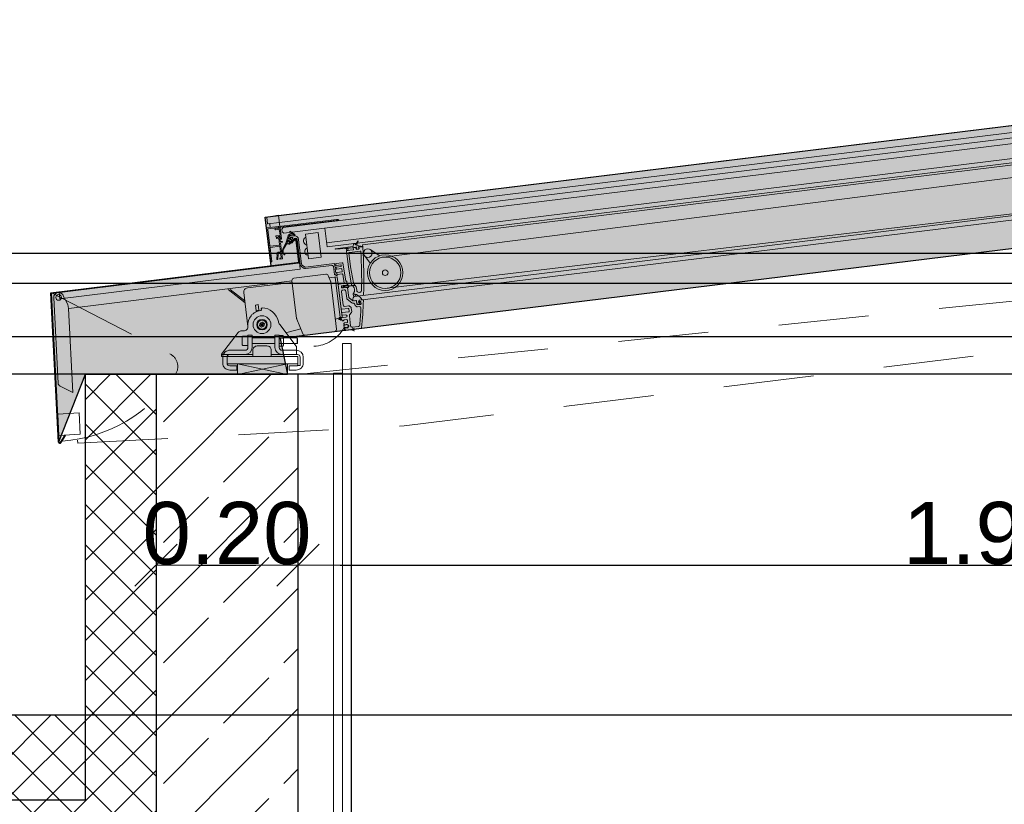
# Model space of a CAD drawing. Header units: metres. Extents: x -12 to 62.3, y -22.2 to 2.8.
# Tile 33 of 214: x 10.1 to 11.4, y -2.3 to -1.2. Entities that reach past the tile are written whole.
import ezdxf

# ---------------------------------------------------------------- set-up
doc = ezdxf.new("R2010")
doc.units = ezdxf.units.M
doc.header["$LTSCALE"] = 20
doc.header["$MEASUREMENT"] = 0
for name, pattern in [('HIDDEN', [0.009525, 0.00635, -0.003175]), ('SNIT2', [0.02, 0.01, -0.002, 0.002, -0.002, 0.002, -0.002]), ('Strichlinie eng', [0.115, 0.075, -0.04])]:
    doc.linetypes.add(name, pattern=pattern)
doc.layers.get('0').update_dxf_attribs({"color": 8, "lineweight": 9})
doc.layers.get('Defpoints').update_dxf_attribs({"color": 8, "lineweight": 9})
for name, color, linetype in [('Neubau__ GHIW - Attika', 8, 'Continuous'), ('Neubau__ GHIW- Attika Fassade', 8, 'Continuous'), ('Neubau_A-Dach', 8, 'Continuous'), ('Neubau_B-abgehängte Decke', 8, 'Continuous'), ('Neubau_B-Aufbau auf Decke oder Dach', 8, 'Continuous'), ('Neubau_S-Linien _ Schraffuren.2D', 8, 'Continuous'), ('Neubau_T-Bemaßung', 8, 'Continuous')]:
    doc.layers.add(name, color=color, linetype=linetype)
doc.layers.add('S-Linien _ Schraffuren.2D', color=8, linetype='Continuous', lineweight=9)
doc.layers.add('T-Bemaßung', color=8, linetype='Continuous', lineweight=9)
doc.styles.add('ERSTELLTER_STIL_2', font='arial.ttf')
doc.dimstyles.new('ERSTELLTER_STIL__1', dxfattribs={"dimtxt": 0.0875, "dimasz": 0.059375, "dimexe": 0.18, "dimexo": 0.0625, "dimgap": 0, "dimtad": 1, "dimzin": 0, "dimdsep": 46, "dimtxsty": 'ERSTELLTER_STIL_2', "dimblk": 'ARROWHEAD_6', "dimblk1": 'ARROWHEAD_6', "dimblk2": 'ARROWHEAD_6', "dimcen": 0.09, "dimclrd": 7, "dimclre": 7, "dimclrt": 7, "dimazin": 0, "dimtfac": 1, "dimtdec": 4, "dimtmove": 0, "dimatfit": 3, "dimfxl": 1, "dimtolj": 1, "dimtzin": 0, "dimarcsym": 0})
doc.dimstyles.new('ERSTELLTER_STIL__2', dxfattribs={"dimtxt": 0.0875, "dimasz": 0.059375, "dimexe": 0.18, "dimexo": 0.0625, "dimgap": 0, "dimtad": 1, "dimtih": 1, "dimtoh": 1, "dimzin": 0, "dimdsep": 46, "dimtxsty": 'ERSTELLTER_STIL_2', "dimblk": 'ARROWHEAD_6', "dimblk1": 'ARROWHEAD_6', "dimblk2": 'ARROWHEAD_6', "dimcen": 0.09, "dimclrd": 7, "dimclre": 7, "dimclrt": 7, "dimazin": 0, "dimtfac": 1, "dimtdec": 4, "dimtmove": 0, "dimatfit": 3, "dimfxl": 1, "dimtolj": 1, "dimtzin": 0, "dimarcsym": 0})
pattern_1 = [(45, (2952.9134, -10.175), (-0.02828427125, 0.02828427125), []), (135, (2952.9134, -10.175), (0.02828427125, 0.02828427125), [])]

# ---------------------------------------------------------------- blocks, each defined once
blk = doc.blocks.new('ARROWHEAD_6')
at = {"color": 0, "linetype": 'Continuous', "lineweight": 0}
for p, q in [((-0.5, -0.5), (0.5, 0.5)), ((0, 0), (-1, 0))]:
    blk.add_line(p, q, dxfattribs=at)
blk = doc.blocks.new('*D443')
at = {"layer": 'Defpoints', "color": 0, "linetype": 'Continuous', "transparency": 16777216}
for p in [(2.6448, -2.145), (55.892, -2.145), (43.301, -2.395)]:
    blk.add_point(p, dxfattribs=at)
at = {"layer": 'Neubau_T-Bemaßung', "linetype": 'Continuous', "lineweight": -2, "transparency": 16777216}
for p, q in [((2.6448, -2.0856), (2.6448, -2.0263)), ((55.8295, -2.145), (2.4648, -2.145)), ((2.6448, -2.145), (2.6448, -2.1562)), ((2.6448, -2.395), (2.6448, -2.3841)), ((43.2385, -2.395), (2.4648, -2.395)), ((2.6448, -2.4544), (2.6448, -2.5138))]:
    blk.add_line(p, q, dxfattribs=at)
at = {"layer": 'Neubau_T-Bemaßung', "linetype": 'Continuous', "lineweight": -2, "transparency": 16777216, "xscale": 0.059375, "yscale": 0.059375, "zscale": 0.059375}
for p, rotation in [((2.6448, -2.145), 270), ((2.6448, -2.395), 90)]:
    blk.add_blockref('ARROWHEAD_6', p, dxfattribs=dict(at, rotation=rotation))
at = {"layer": 'Neubau_T-Bemaßung', "linetype": 'Continuous', "transparency": 16777216, "insert": (2.6448, -2.2701), "char_height": 0.0875, "attachment_point": 5, "rotation": 90, "style": 'ERSTELLTER_STIL_2'}
blk.add_mtext('\\A1;0.25', dxfattribs=at)
blk = doc.blocks.new('*D407')
at = {"layer": 'Defpoints', "color": 0, "linetype": 'Continuous', "transparency": 16777216}
for p in [(9.9888, -1.665), (10.25, -1.665), (10.25, -2.395)]:
    blk.add_point(p, dxfattribs=at)
at = {"layer": 'Neubau_T-Bemaßung', "linetype": 'Continuous', "lineweight": -2, "transparency": 16777216}
for p, q in [((10.1875, -1.665), (9.8088, -1.665)), ((9.9888, -1.7244), (9.9888, -1.9165)), ((9.9888, -2.3356), (9.9888, -2.1438)), ((10.1875, -2.395), (9.8088, -2.395))]:
    blk.add_line(p, q, dxfattribs=at)
at = {"layer": 'Neubau_T-Bemaßung', "linetype": 'Continuous', "lineweight": -2, "transparency": 16777216, "xscale": 0.059375, "yscale": 0.059375, "zscale": 0.059375}
for p, rotation in [((9.9888, -1.665), 90), ((9.9888, -2.395), 270)]:
    blk.add_blockref('ARROWHEAD_6', p, dxfattribs=dict(at, rotation=rotation))
at = {"layer": 'Neubau_T-Bemaßung', "linetype": 'Continuous', "transparency": 16777216, "insert": (9.9888, -2.0301), "char_height": 0.0875, "attachment_point": 5, "rotation": 90, "style": 'ERSTELLTER_STIL_2'}
blk.add_mtext('\\A1;0.73', dxfattribs=at)
blk = doc.blocks.new('*D408')
at = {"layer": 'Defpoints', "color": 0, "linetype": 'Continuous', "transparency": 16777216}
for p in [(10.25, -1.665), (10.45, -1.665), (10.45, -1.9338)]:
    blk.add_point(p, dxfattribs=at)
at = {"layer": 'Neubau_T-Bemaßung', "linetype": 'Continuous', "lineweight": -2, "transparency": 16777216}
for p, q in [((10.25, -1.7275), (10.25, -2.1138)), ((10.45, -1.7275), (10.45, -2.1138)), ((10.3094, -1.9338), (10.3906, -1.9338))]:
    blk.add_line(p, q, dxfattribs=at)
at = {"layer": 'Neubau_T-Bemaßung', "linetype": 'Continuous', "lineweight": -2, "transparency": 16777216, "xscale": 0.059375, "yscale": 0.059375, "zscale": 0.059375, "rotation": 180}
blk.add_blockref('ARROWHEAD_6', (10.25, -1.9338), dxfattribs=at)
at = {"layer": 'Neubau_T-Bemaßung', "linetype": 'Continuous', "lineweight": -2, "transparency": 16777216, "xscale": 0.059375, "yscale": 0.059375, "zscale": 0.059375}
blk.add_blockref('ARROWHEAD_6', (10.45, -1.9338), dxfattribs=at)
at = {"layer": 'Neubau_T-Bemaßung', "linetype": 'Continuous', "transparency": 16777216, "insert": (10.35, -1.8891), "char_height": 0.0875, "attachment_point": 5, "style": 'ERSTELLTER_STIL_2'}
blk.add_mtext('\\A1;0.20', dxfattribs=at)
blk = doc.blocks.new('*D409')
at = {"layer": 'Defpoints', "color": 0, "linetype": 'Continuous', "transparency": 16777216}
for p in [(12.4, -1.465), (10.45, -1.665), (12.4, -1.9338)]:
    blk.add_point(p, dxfattribs=at)
at = {"layer": 'Neubau_T-Bemaßung', "linetype": 'Continuous', "lineweight": -2, "transparency": 16777216}
for p, q in [((12.4, -1.5275), (12.4, -2.1138)), ((10.45, -1.7275), (10.45, -2.1138)), ((10.5094, -1.9338), (12.3406, -1.9338))]:
    blk.add_line(p, q, dxfattribs=at)
at = {"layer": 'Neubau_T-Bemaßung', "linetype": 'Continuous', "lineweight": -2, "transparency": 16777216, "xscale": 0.059375, "yscale": 0.059375, "zscale": 0.059375, "rotation": 180}
blk.add_blockref('ARROWHEAD_6', (10.45, -1.9338), dxfattribs=at)
at = {"layer": 'Neubau_T-Bemaßung', "linetype": 'Continuous', "lineweight": -2, "transparency": 16777216, "xscale": 0.059375, "yscale": 0.059375, "zscale": 0.059375}
blk.add_blockref('ARROWHEAD_6', (12.4, -1.9338), dxfattribs=at)
at = {"layer": 'Neubau_T-Bemaßung', "linetype": 'Continuous', "transparency": 16777216, "insert": (11.4215, -1.8891), "char_height": 0.0875, "attachment_point": 5, "style": 'ERSTELLTER_STIL_2'}
blk.add_mtext('\\A1;1.95', dxfattribs=at)
blk = doc.blocks.new('*D427')
at = {"layer": 'Defpoints', "color": 0, "linetype": 'Continuous', "transparency": 16777216}
for p in [(8.7601, -2.145), (55.892, -2.145), (43.301, -2.395)]:
    blk.add_point(p, dxfattribs=at)
at = {"layer": 'Neubau_T-Bemaßung', "linetype": 'Continuous', "lineweight": -2, "transparency": 16777216}
for p, q in [((8.7601, -2.0856), (8.7601, -2.0263)), ((55.8295, -2.145), (8.5801, -2.145)), ((8.7601, -2.145), (8.7601, -2.1562)), ((8.7601, -2.395), (8.7601, -2.3841)), ((43.2385, -2.395), (8.5801, -2.395)), ((8.7601, -2.4544), (8.7601, -2.5138))]:
    blk.add_line(p, q, dxfattribs=at)
at = {"layer": 'Neubau_T-Bemaßung', "linetype": 'Continuous', "lineweight": -2, "transparency": 16777216, "xscale": 0.059375, "yscale": 0.059375, "zscale": 0.059375}
for p, rotation in [((8.7601, -2.145), 270), ((8.7601, -2.395), 90)]:
    blk.add_blockref('ARROWHEAD_6', p, dxfattribs=dict(at, rotation=rotation))
at = {"layer": 'Neubau_T-Bemaßung', "linetype": 'Continuous', "transparency": 16777216, "insert": (8.7601, -2.2701), "char_height": 0.0875, "attachment_point": 5, "rotation": 90, "style": 'ERSTELLTER_STIL_2'}
blk.add_mtext('\\A1;0.25', dxfattribs=at)

msp = doc.modelspace()

# ---------------------------------------------------------------- hatches: boundary and pattern name
at = {"layer": 'Neubau__ GHIW - Attika', "linetype": 'Continuous'}
h = msp.add_hatch(dxfattribs=at)
h.set_pattern_fill('BETON__STAHLBETON_0001', color=256, style=0, pattern_type=2)
h.set_pattern_definition([(45, (2952.9134, -10.175), (-0.0848528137, 0.0848528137), []), (45, (2952.87097, -10.13257), (-0.0848528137, 0.0848528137), [0.09, -0.03])])
h.paths.add_polyline_path([(10.45, -2.395), (10.45, -1.665), (10.25, -1.665), (10.25, -2.395)])
at = {"layer": 'Neubau_A-Dach', "linetype": 'Continuous'}
h = msp.add_hatch(dxfattribs=at)
h.set_pattern_fill('DÄMMUNG__HART_1_0001', color=256, style=0, pattern_type=2)
h.set_pattern_definition(pattern_1)
h.paths.add_polyline_path([(10.25, -1.665), (10.15, -1.665), (10.15, -2.265), (10.25, -2.265)])
at = {"layer": 'Neubau_B-Aufbau auf Decke oder Dach', "linetype": 'Continuous'}
h = msp.add_hatch(dxfattribs=at)
h.set_pattern_fill('DÄMMUNG__HART_1_0001', color=256, style=0, pattern_type=2)
h.set_pattern_definition(pattern_1)
h.paths.add_polyline_path([(0.175, -2.145), (0.175, -2.265), (10.15, -2.265), (10.15, -2.145)])
h = msp.add_hatch(dxfattribs=at)
h.set_pattern_fill('DÄMMUNG__HART_1_0001', color=256, style=0, pattern_type=2)
h.set_pattern_definition(pattern_1)
h.paths.add_polyline_path([(0.075, -2.395), (10.25, -2.395), (10.25, -2.265), (0.075, -2.265)])
at = {"layer": 'Neubau_S-Linien _ Schraffuren.2D', "linetype": 'Continuous'}
msp.add_hatch(color=256, dxfattribs=at).paths.add_polyline_path([(10.4123, -1.5121), (10.4039, -1.4435), (12.3306, -1.2069), (12.3305, -1.2056), (12.3467, -1.1924), (12.3411, -1.1889), (12.3279, -1.1846), (12.3264, -1.1729), (12.386, -1.1656), (12.404, -1.1894), (12.4051, -1.1978), (12.4144, -1.2738), (12.743, -1.4485), (12.7398, -1.6306), (12.7, -1.4651), (12.4, -1.4651), (12.4, -1.3721), (10.4249, -1.6146), (10.435, -1.6651), (10.15, -1.6651), (10.1126, -1.7608), (10.1016, -1.5502)])

# ---------------------------------------------------------------- linework, layer by layer
at = {"layer": 'Neubau__ GHIW - Attika', "linetype": 'Continuous'}
for p, q in [((10.45, -1.665), (10.25, -1.665)), ((12.4, -1.665), (10.525, -1.665))]:
    msp.add_line(p, q, dxfattribs=at)
at = {"layer": 'Neubau__ GHIW - Attika', "linetype": 'Continuous', "flags": 128}
msp.add_lwpolyline([(10.25, -1.665), (10.25, -2.265), (10.25, -2.395)], dxfattribs=at)
at = {"layer": 'Neubau__ GHIW- Attika Fassade', "linetype": 'Continuous'}
for p, q in [((12.4, -1.4949), (-0.58, -1.4949)), ((12.4, -1.537), (0.2077, -1.537)), ((12.4, -1.612), (0.2077, -1.612))]:
    msp.add_line(p, q, dxfattribs=at)
at = {"layer": 'Neubau_A-Dach', "linetype": 'Continuous'}
for p, q in [((10.15, -1.665), (10.15, -2.145)), ((10.25, -1.665), (10.15, -1.665)), ((10.15, -2.145), (10.15, -2.265))]:
    msp.add_line(p, q, dxfattribs=at)
at = {"layer": 'Neubau_B-abgehängte Decke', "linetype": 'Continuous'}
for q in [(10.45, -1.665), (10.525, -2.975)]:
    msp.add_line((10.525, -1.665), q, dxfattribs=at)
at = {"layer": 'Neubau_B-abgehängte Decke', "linetype": 'Continuous', "flags": 128}
msp.add_lwpolyline([(10.45, -1.665), (10.45, -2.395), (10.45, -2.695)], dxfattribs=at)
at = {"layer": 'Neubau_B-Aufbau auf Decke oder Dach', "linetype": 'Continuous'}
for p, q in [((10.15, -2.145), (0.175, -2.145)), ((10.15, -2.265), (0.175, -2.265))]:
    msp.add_line(p, q, dxfattribs=at)
at = {"layer": 'Neubau_S-Linien _ Schraffuren.2D', "linetype": 'Continuous', "flags": 128}
msp.add_lwpolyline([(10.4123, -1.5121), (10.4039, -1.4435), (12.3306, -1.2069), (12.3305, -1.2056), (12.3467, -1.1924), (12.3411, -1.1889), (12.3279, -1.1846), (12.3264, -1.1729), (12.386, -1.1656), (12.404, -1.1894), (12.4051, -1.1978), (12.4144, -1.2738), (12.743, -1.4485), (12.7398, -1.6306), (12.7, -1.4651), (12.4, -1.4651), (12.4, -1.3721), (10.4249, -1.6146), (10.435, -1.6651), (10.15, -1.6651), (10.1126, -1.7608), (10.1016, -1.5502)], close=True, dxfattribs=at)
at = {"layer": 'S-Linien _ Schraffuren.2D', "linetype": 'Continuous'}
for p, q in [((12.3541, -1.2508), (10.4901, -1.4797)), ((10.5703, -1.4999), (12.2394, -1.2892)), ((12.3107, -1.3369), (10.5756, -1.5438)), ((10.5435, -1.4978), (10.5517, -1.5087)), ((10.5517, -1.489), (10.5655, -1.498)), ((10.1271, -1.5721), (10.4416, -1.5335)), ((10.4344, -1.6062), (10.4539, -1.6008)), ((10.4175, -1.6138), (10.3855, -1.6138)), ((10.3855, -1.6218), (10.4175, -1.6218)), ((10.4235, -1.614), (10.4291, -1.614)), ((10.4235, -1.6215), (10.4291, -1.6215)), ((10.4291, -1.614), (10.4297, -1.6122)), ((10.4488, -1.6138), (10.4297, -1.6138)), ((10.4297, -1.6218), (10.4488, -1.6218))]:
    msp.add_line(p, q, dxfattribs=at)
at = {"layer": 'S-Linien _ Schraffuren.2D', "linetype": 'HIDDEN'}
msp.add_line((10.45, -1.6651), (12.4, -1.4651), dxfattribs=at)
at = {"layer": 'S-Linien _ Schraffuren.2D', "color": 21, "linetype": 'Continuous'}
for points in [[(10.4226, -1.4412), (12.3306, -1.2069)], [(10.4239, -1.4511), (12.3318, -1.2169)], [(12.3516, -1.2302), (10.43, -1.4661), (10.4278, -1.4644), (10.4273, -1.4604), (10.4291, -1.4582), (12.3506, -1.2222), (12.3549, -1.2567)], [(12.3549, -1.2567), (10.4909, -1.4856), (10.4876, -1.4591)], [(10.5412, -1.4851), (10.5411, -1.4826), (12.3398, -1.2617)], [(10.5415, -1.5539), (12.356, -1.3312)], [(10.541, -1.5601), (12.358, -1.337)], [(10.5388, -1.6006), (12.3699, -1.3758)], [(10.5026, -1.5874), (10.5074, -1.5861), (10.5093, -1.5851), (10.5123, -1.5847), (10.5053, -1.5277), (10.4939, -1.5291)], [(10.5093, -1.5851), (10.5023, -1.528)], [(10.3516, -1.5457), (10.3754, -1.5643)], [(10.3751, -1.5615), (10.3544, -1.5454)], [(10.4011, -1.5969), (10.3976, -1.5933)], [(10.4011, -1.5933), (10.3976, -1.5969)], [(10.5116, -1.5856), (10.5071, -1.5879)], [(10.5105, -1.589), (10.5082, -1.5845)], [(10.5303, -1.6008), (10.5259, -1.6031)], [(10.5292, -1.6042), (10.527, -1.5997)], [(10.3855, -1.6274), (10.3855, -1.6101), (10.3795, -1.6101)], [(10.525, -2.9751), (10.525, -1.6214), (10.5125, -1.6214), (10.5125, -2.9751), (10.5125, -1.6632), (10.5, -1.6632), (10.5, -2.9751)], [(10.4291, -1.6253), (10.4297, -1.6234)], [(10.3423, -1.6371), (10.3863, -1.6371)], [(10.435, -1.6501), (10.365, -1.6651)], [(10.435, -1.6651), (10.365, -1.6501)], [(10.4493, -1.6371), (10.4275, -1.6371)]]:
    msp.add_lwpolyline(points, dxfattribs=at)
for points in [[(10.4245, -1.4566), (10.4226, -1.4411), (10.4065, -1.4435, 0.414746), (10.4061, -1.4441), (10.4071, -1.4525, 0.405473), (10.4077, -1.453), (10.4239, -1.4514)], [(10.4092, -1.4528, -0.413856), (10.4103, -1.4537), (10.4108, -1.4579, -0.119411), (10.4107, -1.4583)], [(10.1026, -1.5511), (10.4502, -1.5084, 0.415533), (10.4518, -1.5064), (10.4481, -1.476, 0.579281), (10.4452, -1.4748), (10.4366, -1.4813), (10.4372, -1.4821), (10.4458, -1.4756, -0.583205), (10.4471, -1.4762), (10.4508, -1.5065, -0.422495), (10.4501, -1.5074), (10.1016, -1.5502)], [(10.4611, -1.4726, 0.537311), (10.4605, -1.4723, 0.661928), (10.4617, -1.4825, 0.537313), (10.4622, -1.4821)], [(10.4629, -1.4875, 0.537311), (10.4623, -1.4872, 0.661928), (10.4635, -1.4974, 0.537313), (10.4641, -1.497)], [(10.4418, -1.5355), (10.3788, -1.5432, 0.415638), (10.3736, -1.5499), (10.3795, -1.5975)], [(10.1016, -1.5502), (10.1126, -1.7608, 0.726565), (10.116, -1.7617), (10.1226, -1.7511), (10.1217, -1.7506), (10.1151, -1.7612, -0.741441), (10.1136, -1.7608), (10.1026, -1.5511)], [(10.4123, -1.6371), (10.4493, -1.6371, -0.427254), (10.453, -1.6408), (10.453, -1.6526), (10.45, -1.6526), (10.45, -1.6408, 0.433915), (10.4493, -1.6401), (10.4123, -1.6401), (10.4123, -1.6311, 0.453438), (10.4063, -1.6251), (10.3923, -1.6251, 0.416448), (10.3863, -1.6311), (10.3863, -1.6401), (10.3423, -1.6401), (10.3423, -1.6365), (10.3658, -1.606, -0.233182), (10.3697, -1.604), (10.3735, -1.604, 0.463168), (10.3795, -1.5973, -0.420808), (10.3975, -1.5752, 0.400597), (10.3984, -1.5741), (10.3983, -1.5726, -0.429963), (10.3993, -1.5716, -0.35844), (10.4224, -1.5906, 0.117417), (10.4243, -1.5947), (10.4476, -1.6252, -0.175668), (10.4478, -1.6258), (10.4478, -1.6371)], [(10.45, -1.6522, -0.170401), (10.4475, -1.6531), (10.4375, -1.6531), (10.4375, -1.6591), (10.4475, -1.6591, 0.414218), (10.4575, -1.6491), (10.4575, -1.6411, 0.41421), (10.4475, -1.6311), (10.4474, -1.6311), (10.4474, -1.6311), (10.4473, -1.6311), (10.4472, -1.6311), (10.4472, -1.6311), (10.4471, -1.6311), (10.447, -1.6311), (10.4275, -1.6311, -0.413998), (10.4235, -1.6271), (10.4235, -1.6101), (10.4175, -1.6101), (10.4175, -1.6271, 0.413998), (10.4275, -1.6371)]]:
    msp.add_lwpolyline(points, format="xyb", dxfattribs=at)
for points in [[(10.4242, -1.4694), (10.4193, -1.47, 0.41568), (10.4188, -1.4705), (10.4189, -1.4711, 0.269968), (10.4195, -1.4719), (10.4208, -1.4725, 0.302573), (10.4212, -1.4724), (10.4221, -1.4712, -0.225475), (10.4223, -1.4711), (10.4244, -1.4708, -0.416252), (10.425, -1.4713), (10.4254, -1.4746, 0.410926), (10.4257, -1.4749), (10.4266, -1.4748, 0.440901), (10.4269, -1.4744), (10.4249, -1.4586, -0.421371), (10.4254, -1.458), (10.5074, -1.448, 0.813522), (10.5075, -1.4474), (10.5065, -1.447, 0.109497), (10.5043, -1.4468), (10.4229, -1.4568, 0.829834), (10.4228, -1.4576, -0.308298), (10.4234, -1.4582), (10.4234, -1.4587, -0.416881), (10.423, -1.4593), (10.4205, -1.4596, -0.396691), (10.4202, -1.4593), (10.4202, -1.4592, 0.199407), (10.42, -1.459), (10.4195, -1.4586, 0.346302), (10.4192, -1.4586), (10.418, -1.4595, 0.271704), (10.4176, -1.4604), (10.4177, -1.4609, 0.411874), (10.4182, -1.4614), (10.4232, -1.4608, -0.412562), (10.4237, -1.4612), (10.4247, -1.4688, -0.45726)], [(10.4239, -1.4847), (10.4111, -1.4863, 0.555735), (10.4107, -1.4868), (10.4131, -1.5059, -0.431701), (10.4126, -1.5064), (10.4121, -1.5065, -0.421437), (10.4116, -1.5061), (10.4058, -1.4594, -0.418621), (10.4063, -1.4589), (10.422, -1.4569, -0.412582), (10.4225, -1.4574), (10.4225, -1.4576, -0.243909), (10.4224, -1.4579), (10.421, -1.4592, -0.358827), (10.4206, -1.4592), (10.4198, -1.4585, 0.191931), (10.4196, -1.4585), (10.4082, -1.4599, 0.419397), (10.4073, -1.461), (10.4103, -1.4839, 0.418492), (10.4115, -1.4847), (10.423, -1.4833, 0.442352), (10.4238, -1.4822), (10.4228, -1.4738, 0.41205), (10.4225, -1.4735), (10.4202, -1.4738, -0.413338), (10.4196, -1.4734), (10.4196, -1.4731, -0.417463), (10.42, -1.4725), (10.4213, -1.4723, 0.231969), (10.4215, -1.4722), (10.4221, -1.4714, -0.352386), (10.4225, -1.4713), (10.4249, -1.4726, -0.244781), (10.4251, -1.473), (10.4252, -1.4734, -0.417272), (10.4249, -1.4737), (10.4248, -1.4738, 0.414438), (10.4246, -1.4741), (10.425, -1.4777, 0.399792), (10.4253, -1.478), (10.4276, -1.4779, -0.810885), (10.4278, -1.4789), (10.4255, -1.48, 0.312856), (10.4253, -1.4804), (10.428, -1.502, -0.448681), (10.4276, -1.5026), (10.4251, -1.5029, -0.427747), (10.4245, -1.5025), (10.4245, -1.502, -0.424966), (10.4249, -1.5014), (10.4259, -1.5013, 0.455157), (10.4263, -1.5007), (10.4258, -1.4963, 0.414289), (10.4235, -1.4945), (10.4223, -1.4947, 0.421036), (10.4219, -1.4952), (10.4222, -1.4978, -0.074246), (10.4222, -1.498), (10.4216, -1.5006, 0.135313), (10.4215, -1.5008), (10.4218, -1.5028, -0.421403), (10.4214, -1.5034), (10.4209, -1.5034, -0.418323), (10.4203, -1.503), (10.42, -1.5007, -0.094143), (10.42, -1.5006), (10.4207, -1.4979, 0.083924), (10.4207, -1.4977), (10.4204, -1.4954, -0.412208), (10.4221, -1.4932), (10.4249, -1.4929, 0.398925), (10.4253, -1.4923), (10.4244, -1.4851, 0.416539)], [(10.4372, -1.471), (10.4366, -1.4731, 0.412056), (10.4368, -1.4735), (10.4385, -1.474, 0.382292), (10.4387, -1.4739), (10.4389, -1.4733, -0.617464), (10.4393, -1.4733), (10.4406, -1.4757, -0.413208), (10.4402, -1.4773), (10.4378, -1.4786, -0.650478), (10.4375, -1.4784), (10.4376, -1.4778, 0.393338), (10.4374, -1.4775), (10.4358, -1.4771, 0.42819), (10.4354, -1.4773), (10.4344, -1.481), (10.4297, -1.4887, 0.395513), (10.4313, -1.4962, -0.811027), (10.431, -1.4967, -0.402339), (10.4287, -1.4881), (10.4328, -1.4805), (10.4355, -1.4714, -0.279563), (10.4408, -1.4664, 0.61975), (10.4409, -1.4659), (10.4384, -1.4637, -0.98295), (10.4387, -1.4633), (10.4451, -1.4678, -0.691364), (10.4446, -1.4698), (10.4377, -1.4706, 0.302715), (10.4372, -1.471)], [(10.5033, -1.526, -0.407229), (10.5031, -1.5258), (10.5029, -1.5247, 0.420886), (10.5027, -1.5246), (10.5016, -1.5247, -0.40716), (10.5014, -1.5245), (10.5, -1.5133, 0.414789), (10.4978, -1.5116), (10.4607, -1.5161, -0.19876), (10.4577, -1.5153), (10.4546, -1.5128, -0.19855), (10.4531, -1.5102), (10.4488, -1.4753, 0.81764), (10.4439, -1.4749), (10.4433, -1.477, -0.292268), (10.4387, -1.481), (10.4357, -1.4813, -0.59819), (10.4346, -1.4801), (10.4351, -1.4783, -0.416422), (10.437, -1.4773), (10.4373, -1.4774, -0.431938), (10.4374, -1.4776), (10.437, -1.4789, 0.552584), (10.4373, -1.4791), (10.4384, -1.479, 0.301772), (10.4414, -1.4765), (10.442, -1.4744, -0.093332), (10.4427, -1.4729, 0.67246), (10.4423, -1.4721), (10.439, -1.4725, 0.266556), (10.4389, -1.4726), (10.4385, -1.4739, -0.405401), (10.4382, -1.474), (10.438, -1.4739, -0.413851), (10.4369, -1.4721), (10.4372, -1.4713, -0.305696), (10.438, -1.4706), (10.4441, -1.4698, -0.413738), (10.4508, -1.4751), (10.4551, -1.5099, 0.195932), (10.4558, -1.5113), (10.459, -1.5137, 0.19694), (10.4604, -1.5141), (10.5013, -1.5091, -0.419621), (10.5015, -1.5093), (10.5022, -1.5144, 0.410596), (10.5024, -1.5145), (10.5035, -1.5144, -0.420992), (10.5037, -1.5146), (10.5039, -1.5162, -0.408125), (10.5037, -1.5164), (10.5026, -1.5165, 0.420084), (10.5024, -1.5167), (10.5031, -1.5223, 0.40789), (10.5034, -1.5225), (10.5044, -1.5223, -0.420315), (10.5047, -1.5225), (10.505, -1.5256, -0.409313), (10.5049, -1.5258)], [(10.4378, -1.4694, -0.708441), (10.4375, -1.4689, -0.19656), (10.442, -1.4669, -0.190797), (10.4422, -1.467), (10.4436, -1.4682, 0.215367), (10.4437, -1.4682, -1.597421), (10.4436, -1.4688, 0.214976), (10.4434, -1.4687)], [(10.439, -1.4754), (10.4386, -1.4766, -0.439858), (10.4383, -1.4768), (10.436, -1.4762, -0.415537), (10.4358, -1.4758), (10.4362, -1.4746, -0.414584), (10.4366, -1.4744), (10.4388, -1.475, -0.410091)], [(10.5414, -1.4856), (10.5414, -1.4855, 0.564964), (10.5413, -1.4851), (10.5331, -1.4835, -0.489678), (10.5327, -1.4828), (10.535, -1.4776, 0.923621), (10.5344, -1.4773), (10.5312, -1.4824, -0.603405), (10.5306, -1.4823), (10.5301, -1.481, 0.344173), (10.5298, -1.4808), (10.5283, -1.481, 0.344698), (10.528, -1.4813), (10.5276, -1.4849, -0.345969), (10.5273, -1.4852), (10.5028, -1.4882, 0.97334), (10.5028, -1.4888), (10.5162, -1.488, 0.064732), (10.5167, -1.4879), (10.5185, -1.4874, -0.777112), (10.5188, -1.4878), (10.5186, -1.4879, 0.231365), (10.5184, -1.4886), (10.5186, -1.4903, 0.417449), (10.5192, -1.4907), (10.5202, -1.4906, 0.424675), (10.5206, -1.49), (10.5204, -1.4883, 0.221666), (10.52, -1.4878), (10.5199, -1.4876, -0.776445), (10.52, -1.4872), (10.5219, -1.4873, 0.047592), (10.5223, -1.4873), (10.5306, -1.4863, 0.061587), (10.5311, -1.4862), (10.5324, -1.4857, -1.139747), (10.5325, -1.4861), (10.5323, -1.4862, 0.415158), (10.5321, -1.4864), (10.5322, -1.4874, -0.415166), (10.532, -1.4877), (10.5319, -1.4877, 0.83284), (10.5318, -1.4882, -0.136106), (10.5325, -1.4886, 0.230171), (10.5329, -1.4887), (10.5351, -1.4884, 0.231392), (10.5355, -1.4882, -0.136106), (10.5361, -1.4877, 0.833321), (10.5359, -1.4872), (10.5358, -1.4872, -0.412515), (10.5356, -1.487), (10.5354, -1.486, 0.421329), (10.5352, -1.4858), (10.5349, -1.4858, -1.092587), (10.5349, -1.4853), (10.5412, -1.4857, 0.241049)], [(10.5187, -1.4908, 0.424462), (10.5183, -1.4913), (10.5211, -1.5141), (10.5254, -1.5388, 0.219072), (10.5259, -1.5395, -0.447211), (10.528, -1.5513, 0.213546), (10.5278, -1.552), (10.5282, -1.5546, 0.401195), (10.5293, -1.5554), (10.5415, -1.5539, 0.375231), (10.5424, -1.553, 0.02233), (10.5413, -1.486, 0.432161), (10.5402, -1.4851), (10.5362, -1.4856, 0.421085), (10.5358, -1.4861), (10.536, -1.4881, -0.434215), (10.5356, -1.4887), (10.5326, -1.4891, -0.417874), (10.532, -1.4886), (10.5318, -1.4866, 0.41945), (10.5312, -1.4862), (10.5282, -1.4866, 0.417808), (10.5278, -1.4871), (10.5281, -1.4891, -0.442021), (10.5276, -1.4897)], [(10.5327, -1.5465, 0.457605), (10.536, -1.5496), (10.5369, -1.5495, 0.374299), (10.5396, -1.5466, 0.018129), (10.5386, -1.4924, 0.436025), (10.5375, -1.4915), (10.5225, -1.4933, 0.419686), (10.5217, -1.4944), (10.524, -1.5137), (10.528, -1.5364, 0.168607), (10.529, -1.5381, -0.220699)], [(10.5174, -1.6033), (10.5388, -1.6006, 0.353359), (10.5397, -1.5997, 0.012909), (10.5422, -1.5611, 0.462044), (10.541, -1.5601), (10.5368, -1.5606, 0.414215), (10.5364, -1.5611), (10.5365, -1.5621, 0.414214), (10.5371, -1.5626), (10.5376, -1.5625, -0.414215), (10.5387, -1.5634), (10.5389, -1.5653, -0.414214), (10.5381, -1.5665), (10.5341, -1.5669, -0.414214), (10.533, -1.5661), (10.5325, -1.5621, 0.414213), (10.5314, -1.5612), (10.5278, -1.5617, -0.198912), (10.5271, -1.5615), (10.5219, -1.5574, -0.198913), (10.5216, -1.5568), (10.5199, -1.543, 0.414213), (10.5193, -1.5426), (10.5125, -1.5434, -0.414214), (10.5113, -1.5425), (10.5112, -1.5414, -0.414214), (10.5121, -1.5402), (10.5189, -1.5394, 0.414214), (10.5193, -1.5388), (10.5188, -1.5341, 0.414215), (10.5182, -1.5336), (10.518, -1.5337, -0.398961), (10.5174, -1.5333), (10.5131, -1.5086, 0.39896), (10.512, -1.5078), (10.5035, -1.5088, 0.414214), (10.5031, -1.5094), (10.5033, -1.5112, 0.414213), (10.5038, -1.5116), (10.5102, -1.5108, -0.398959), (10.5107, -1.5113), (10.5109, -1.5126, -0.429635), (10.5105, -1.5132), (10.5041, -1.514, 0.414213), (10.5037, -1.5145), (10.5039, -1.5165, 0.414214), (10.5045, -1.517), (10.5111, -1.5162, -0.39896), (10.5116, -1.5166), (10.5123, -1.5202, -0.429634), (10.5119, -1.5208), (10.5051, -1.5216, 0.414213), (10.5046, -1.5222), (10.5049, -1.5242, 0.414214), (10.5054, -1.5246), (10.5124, -1.5237, -0.39896), (10.513, -1.5242), (10.5152, -1.5365, -0.429634), (10.5147, -1.5371), (10.5076, -1.538, 0.414213), (10.5067, -1.5391), (10.5108, -1.5725, 0.414214), (10.5119, -1.5734), (10.5207, -1.5723, -0.414213), (10.5218, -1.5731), (10.5221, -1.5758, -0.414214), (10.5212, -1.5769), (10.5125, -1.578, 0.414213), (10.5116, -1.5791), (10.5118, -1.5809, 0.414214), (10.5129, -1.5817), (10.5172, -1.5812, -0.999997), (10.5176, -1.5846), (10.51, -1.5855, 0.414214), (10.5093, -1.5864), (10.5094, -1.5871, 0.414214), (10.5103, -1.5878), (10.5108, -1.5877, -0.315299), (10.5118, -1.5882), (10.5123, -1.5892, 0.520566), (10.5139, -1.5894), (10.5147, -1.5886, -0.176327), (10.5153, -1.5882), (10.5185, -1.5879, -0.414213), (10.5196, -1.5887), (10.5199, -1.5911, -0.414214), (10.5191, -1.5922), (10.5155, -1.5927, 0.520567), (10.5148, -1.5941), (10.5151, -1.5948, 0.315299), (10.5161, -1.5954), (10.5194, -1.5949, -0.414213), (10.5205, -1.5958), (10.5208, -1.5983, -0.414213), (10.52, -1.5994), (10.5184, -1.5996, -0.201513), (10.5176, -1.5994, 0.671802), (10.516, -1.6003), (10.5163, -1.6024, 0.414214)], [(10.4415, -1.533), (10.4481, -1.5864, 0.081362), (10.4483, -1.5872), (10.4568, -1.608, 0.343995), (10.4599, -1.6098), (10.5017, -1.6047, 0.417513), (10.5043, -1.6013), (10.4961, -1.5345, 0.080123), (10.4959, -1.5337), (10.4925, -1.5259, 0.33267), (10.4893, -1.5241), (10.4441, -1.5296, 0.42128)], [(10.5151, -1.542, 0.142119), (10.5171, -1.5397), (10.5173, -1.5394), (10.5179, -1.5397), (10.5175, -1.5405, 0.700472), (10.5179, -1.5409), (10.5189, -1.5405), (10.5188, -1.5398, -0.349103), (10.5189, -1.5395), (10.5194, -1.5393), (10.5193, -1.5387), (10.5199, -1.5387, -0.416124), (10.5207, -1.5393), (10.5208, -1.5396), (10.5202, -1.54, 0.759052), (10.5204, -1.5404), (10.5253, -1.5399), (10.5302, -1.5393, -1.006357), (10.5303, -1.5399), (10.5254, -1.5405), (10.5205, -1.5413, 0.769882), (10.5204, -1.5416), (10.521, -1.5419), (10.5211, -1.5423, -0.414678), (10.5205, -1.543), (10.5199, -1.5431), (10.5198, -1.5425), (10.514, -1.5432, -0.574295), (10.5132, -1.5421), (10.5143, -1.5395), (10.5151, -1.5398), (10.5142, -1.542, 0.281338), (10.5143, -1.5422, 0.7418), (10.5147, -1.542)], [(10.1058, -1.5572), (10.1121, -1.6775, 0.267949), (10.1148, -1.6817), (10.1328, -1.6908), (10.1266, -1.5721), (10.1258, -1.5668), (10.1196, -1.5552, 0.912946)], [(10.5131, -1.5464, 0.414689), (10.5114, -1.5486), (10.5137, -1.5676, 0.416033), (10.516, -1.5693), (10.5213, -1.5687, -0.198695), (10.5227, -1.5691), (10.5244, -1.5704, -0.219393), (10.5251, -1.5717), (10.5257, -1.5764, -0.220082), (10.5253, -1.5779), (10.5228, -1.5811, 0.23761), (10.5224, -1.5825), (10.5242, -1.5969, 0.416161), (10.5264, -1.5986), (10.5353, -1.5975, 0.352799), (10.537, -1.5957, 0.008033), (10.5387, -1.5718, 0.467932), (10.5364, -1.5697), (10.5337, -1.57, -0.184893), (10.5323, -1.5697), (10.531, -1.5687, -0.213503), (10.5301, -1.5673), (10.53, -1.5664, 0.414906), (10.5278, -1.5647), (10.5274, -1.5648, -0.202164), (10.5259, -1.5643), (10.5194, -1.5593, -0.194018), (10.5187, -1.558), (10.5174, -1.5478, 0.415768), (10.5152, -1.5461)], [(10.5293, -1.5516, -0.208622), (10.5399, -1.5595, -0.55671), (10.5395, -1.5602), (10.5365, -1.5606, 0.416249), (10.5362, -1.5609), (10.5362, -1.5611, -0.414771), (10.5358, -1.5617), (10.5357, -1.5617, 0.41867), (10.5354, -1.562), (10.5356, -1.5633, 1.099796), (10.5364, -1.5639), (10.5371, -1.5627, -0.340453), (10.5372, -1.5626), (10.5376, -1.5627, -0.450893), (10.5378, -1.5631), (10.5373, -1.5652, -0.315804), (10.5365, -1.566), (10.5342, -1.5662, -0.416498), (10.5331, -1.5654), (10.5326, -1.5614, 0.418037), (10.5323, -1.5611), (10.5296, -1.5615, -0.523772), (10.5274, -1.559, -0.218245), (10.5313, -1.554, 0.627672), (10.5313, -1.5531, 0.036041), (10.5291, -1.5522, -0.97682)], [(10.5145, -1.5953), (10.5153, -1.6031, 0.415384), (10.5156, -1.6034), (10.516, -1.6033, 0.415328), (10.5163, -1.603), (10.5159, -1.5996, -0.478913), (10.5162, -1.5993), (10.5179, -1.5991, -0.28095), (10.5184, -1.5994), (10.5186, -1.5997, 0.504172), (10.519, -1.5998), (10.5214, -1.5972, 0.474097), (10.5213, -1.5965), (10.5185, -1.5946, 0.515304), (10.5181, -1.5948), (10.518, -1.5951, -0.311895), (10.5176, -1.5954), (10.5158, -1.5956, -0.378916), (10.5155, -1.5954), (10.5155, -1.5952, 0.414205), (10.5151, -1.5949), (10.5147, -1.595, 0.414205)], [(10.3755, -1.6371), (10.354, -1.6371, 0.41423), (10.35, -1.6411), (10.35, -1.6491, 0.41423), (10.354, -1.6531), (10.364, -1.6531), (10.364, -1.6591), (10.354, -1.6591, -0.414218), (10.344, -1.6491), (10.344, -1.6411, -0.424625), (10.3544, -1.6311), (10.3755, -1.6311, 0.413998), (10.3795, -1.6271), (10.3795, -1.6101), (10.3855, -1.6101), (10.3855, -1.6271, -0.413909)], [(10.3795, -1.6243), (10.3795, -1.6113), (10.3723, -1.6113, 0.414175), (10.3715, -1.6121), (10.3715, -1.6235, 0.411904), (10.3723, -1.6243)]]:
    msp.add_lwpolyline(points, format="xyb", close=True, dxfattribs=at)
for points in [[(10.4604, -1.4674), (10.4647, -1.5022), (10.4826, -1.5), (10.4783, -1.4652)], [(10.1135, -1.5487), (10.1147, -1.5587), (10.4532, -1.5171), (10.452, -1.5072)], [(10.3909, -1.5754), (10.3948, -1.5749), (10.3939, -1.5669), (10.3899, -1.5674)], [(10.396, -1.5963), (10.3966, -1.5928), (10.3999, -1.5916), (10.4026, -1.5939), (10.402, -1.5973), (10.3987, -1.5986)], [(10.4235, -1.6253), (10.4291, -1.6253), (10.4297, -1.6243), (10.4297, -1.6113), (10.4291, -1.6103), (10.4235, -1.6103)], [(10.4488, -1.6218), (10.4488, -1.6138), (10.4495, -1.6145), (10.4495, -1.6211)], [(10.35, -1.6401), (10.45, -1.6401), (10.45, -1.6501), (10.35, -1.6501)], [(10.435, -1.6501), (10.365, -1.6501), (10.365, -1.6651), (10.435, -1.6651)], [(10.1131, -1.7511), (10.1431, -1.7495), (10.1415, -1.7195), (10.1116, -1.7211)]]:
    msp.add_lwpolyline(points, close=True, dxfattribs=at)
at = {"layer": 'S-Linien _ Schraffuren.2D', "color": 21, "linetype": 'HIDDEN'}
for points in [[(10.5994, -1.7378), (12.3551, -1.5222), (12.656, -1.6108), (12.6567, -1.6078)], [(10.1395, -1.758), (10.1397, -1.7622), (10.5994, -1.7378)]]:
    msp.add_lwpolyline(points, dxfattribs=at)
msp.add_lwpolyline([(10.1026, -1.5501), (10.2695, -1.6362, -0.449265), (10.2775, -1.665, -0.234893), (10.1176, -1.7591)], format="xyb", dxfattribs=at)
at = {"layer": 'S-Linien _ Schraffuren.2D', "color": 21, "linetype": 'SNIT2'}
msp.add_lwpolyline([(10.5149, -1.5993, -0.259957), (10.4722, -1.6255)], format="xyb", dxfattribs=at)
at = {"layer": 'S-Linien _ Schraffuren.2D', "linetype": 'Continuous'}
for centre, radius in [((10.5484, -1.4942), 0.00612), ((10.5729, -1.5219), 0.025), ((10.5729, -1.5219), 0.0221), ((10.5729, -1.5219), 0.004), ((10.1128, -1.5567), 0.004), ((10.3993, -1.5951), 0.0125), ((10.3993, -1.5951), 0.0075), ((10.3993, -1.5951), 0.0065), ((10.3993, -1.5951), 0.0015), ((10.5093, -1.5867), 0.0015), ((10.5281, -1.6019), 0.0015)]:
    msp.add_circle(centre, radius, dxfattribs=at)
for points in [[(10.4297, -1.6122), (10.4297, -1.6122), (10.4297, -1.6121), (10.4297, -1.6121), (10.4297, -1.6114), (10.4294, -1.6108), (10.4291, -1.6103)], [(10.4291, -1.614), (10.4294, -1.615), (10.4295, -1.6154), (10.4295, -1.6157), (10.4296, -1.6166), (10.4297, -1.6176), (10.4297, -1.6178)], [(10.4297, -1.6178), (10.4297, -1.6181), (10.4297, -1.6185), (10.4297, -1.6188), (10.4296, -1.6197), (10.4294, -1.6206), (10.4291, -1.6215)], [(10.4297, -1.6234), (10.4297, -1.6234), (10.4297, -1.6234), (10.4297, -1.6233), (10.4297, -1.6227), (10.4294, -1.6221), (10.4291, -1.6215)]]:
    msp.add_open_spline(points, degree=3, knots=[0, 0, 0, 0, 1, 1, 1, 2, 2, 2, 2], dxfattribs=at)
at = {"layer": 'T-Bemaßung', "linetype": 'Strichlinie eng'}
msp.add_line((9.75, -1.665), (10.25, -1.665), dxfattribs=at)

# ---------------------------------------------------------------- dimensions: what is measured, and where the dimension line sits
at = {"layer": 'Neubau_T-Bemaßung', "linetype": 'Continuous'}
for base, p1, p2, picture, middle in [((12.4, -1.9338), (10.45, -1.665), (12.4, -1.465), '*D409', (11.4215, -1.9338)), ((10.45, -1.9338), (10.25, -1.665), (10.45, -1.665), '*D408', (10.35, -1.9338))]:
    dim = msp.add_linear_dim(base=base, p1=p1, p2=p2, dimstyle='ERSTELLTER_STIL__2', override={"dimclrd": 256, "dimclre": 256, "dimclrt": 256}, dxfattribs=at)
    dim.commit()
    dim.dimension.update_dxf_attribs({"geometry": picture, "text_midpoint": middle, "dimtype": 160})
for base, p1, p2, picture, middle in [((9.9888, -1.665), (10.25, -2.395), (10.25, -1.665), '*D407', (9.9888, -2.0301)), ((2.6448, -2.145), (43.301, -2.395), (55.892, -2.145), '*D443', (2.6448, -2.2701)), ((8.7601, -2.145), (43.301, -2.395), (55.892, -2.145), '*D427', (8.7601, -2.2701))]:
    dim = msp.add_linear_dim(base=base, p1=p1, p2=p2, angle=90, dimstyle='ERSTELLTER_STIL__1', override={"dimclrd": 256, "dimclre": 256, "dimclrt": 256}, dxfattribs=at)
    dim.commit()
    dim.dimension.update_dxf_attribs({"geometry": picture, "text_midpoint": middle, "dimtype": 160, "text_rotation": 90})

doc.saveas('drawing.dxf')
